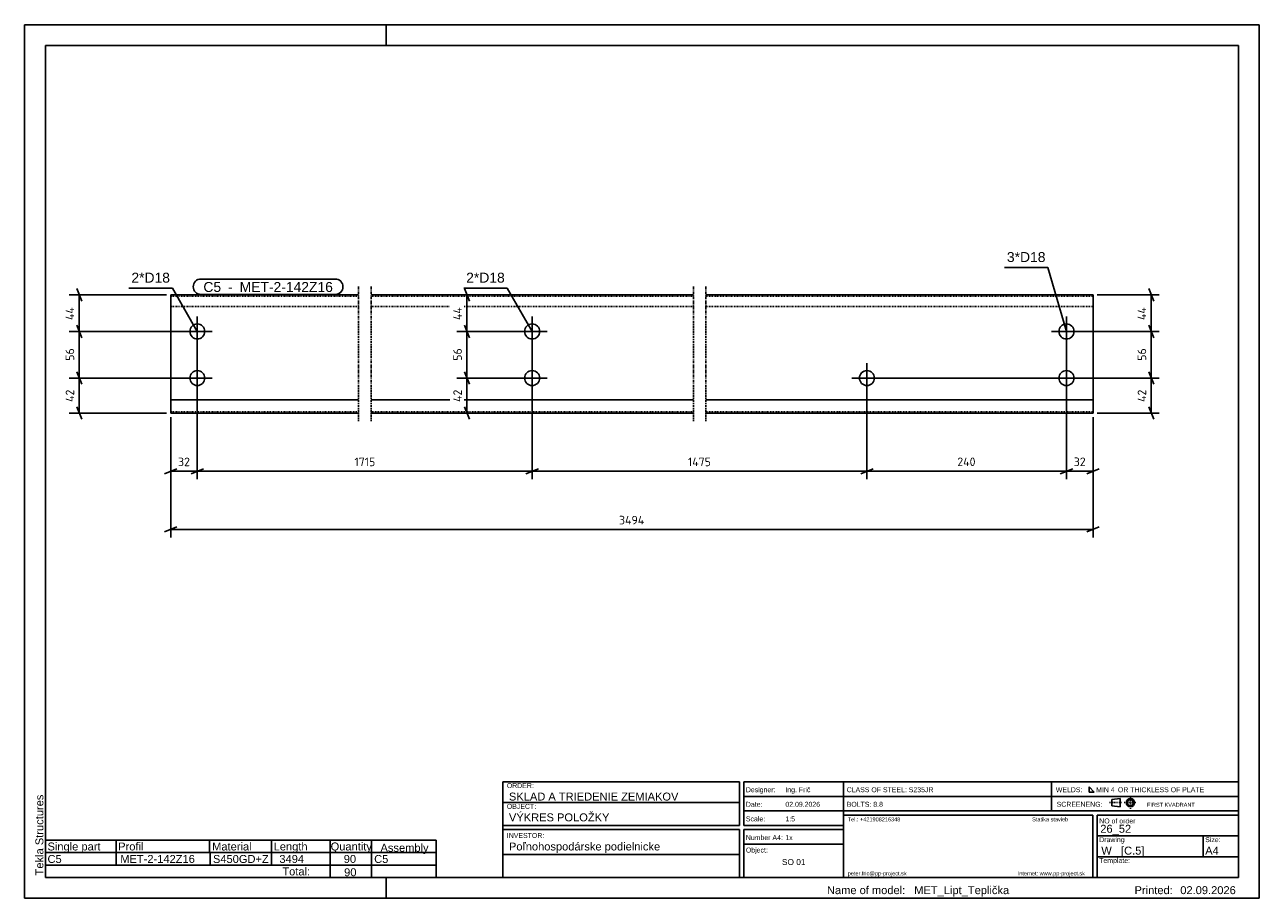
# Model space of a CAD drawing. Header units: millimetres. Extents: x -176 to 1309, y -654 to 396.
import ezdxf

# ---------------------------------------------------------------- set-up
doc = ezdxf.new("R2010")
doc.units = ezdxf.units.MM
doc.linetypes.add('DXK_LINE_DOT1', pattern=[1.8814, 0.9407, -0.9407])
doc.linetypes.add('DXK_LINE_DOT3', pattern=[5.9187, 2.979, -0.9799, 0.9799, -0.9799])
doc.styles.add('Arial', font='ARIAL.TTF', dxfattribs={"height": 0.2})
doc.styles.add('ISOCPEUR', font='ISOCPEUR.TTF', dxfattribs={"height": 0.2})

# ---------------------------------------------------------------- blocks, each defined once
blk = doc.blocks.new('Unknown-1806634-1745')
at = {"color": 7, "linetype": 'Continuous'}
for p, q in [((1309.3, 395.7), (-175.7, 395.7)), ((-175.7, 395.7), (-175.7, -654.3)), ((259.3, 370.7), (259.3, 395.7)), ((1309.3, -654.3), (1309.3, 395.7)), ((1284.3, 370.7), (-150.7, 370.7)), ((-150.7, 370.7), (-150.7, -629.3)), ((1284.3, -629.3), (1284.3, 370.7)), ((-150.7, -629.3), (1284.3, -629.3)), ((259.3, -654.3), (259.3, -629.3)), ((-175.7, -654.3), (1309.3, -654.3))]:
    blk.add_line(p, q, dxfattribs=at)
at = {"color": 174, "linetype": 'Continuous', "style": 'Arial'}
blk.add_text('Tekla Structures', height=9.551, rotation=90, dxfattribs=at).set_placement((-153.2, -626.8))
blk = doc.blocks.new('Bolt-1806634-1255 - 1217')
at = {"color": 136, "linetype": 'Continuous'}
for p, q in [((837.4, -11), (837.4, -47)), ((819.4, -29), (855.4, -29))]:
    blk.add_line(p, q, dxfattribs=at)
blk.add_circle((837.4, -29), 9, dxfattribs=at)
blk = doc.blocks.new('Part-1806634-1252 - 1217')
at = {"color": 7, "linetype": 'DXK_LINE_DOT3'}
for p, q in [((225.8, 81), (225.8, -81)), ((240.9, 81), (240.9, -81)), ((628.6, 81), (628.6, -81)), ((643.6, 81), (643.6, -81))]:
    blk.add_line(p, q, dxfattribs=at)
at = {"color": 3, "linetype": 'Continuous'}
for p, q in [((225.9, 71), (0, 71)), ((0, -71), (0, 71)), ((628.6, 71), (240.9, 71)), ((1109.4, 71), (643.6, 71)), ((1109.4, -55), (1109.4, 71)), ((225.9, -55), (0, -55)), ((628.6, -55), (240.9, -55)), ((1109.4, -55), (643.6, -55)), ((1109.4, -71), (1109.4, -55)), ((0, -71), (225.9, -71)), ((240.9, -71), (628.6, -71)), ((643.6, -71), (1109.4, -71))]:
    blk.add_line(p, q, dxfattribs=at)
at = {"color": 1, "linetype": 'DXK_LINE_DOT1'}
for p, q in [((225.9, 69.4), (0, 69.4)), ((628.6, 69.4), (240.9, 69.4)), ((1109.4, 69.4), (643.6, 69.4)), ((225.9, 57), (0, 57)), ((628.6, 57), (240.9, 57)), ((1109.4, 57), (643.6, 57)), ((225.9, -69.4), (0, -69.4)), ((628.6, -69.4), (240.9, -69.4)), ((1109.4, -69.4), (643.6, -69.4))]:
    blk.add_line(p, q, dxfattribs=at)
blk = doc.blocks.new('Bolt-1806634-1253 - 1217')
at = {"color": 136, "linetype": 'Continuous'}
for p, q in [((1077.4, -11), (1077.4, -47)), ((1059.4, -29), (1095.4, -29))]:
    blk.add_line(p, q, dxfattribs=at)
blk.add_circle((1077.4, -29), 9, dxfattribs=at)
blk = doc.blocks.new('Bolt-1806634-1254 - 1217')
at = {"color": 136, "linetype": 'Continuous'}
for p, q in [((1077.4, 45), (1077.4, 9)), ((1059.4, 27), (1095.4, 27))]:
    blk.add_line(p, q, dxfattribs=at)
blk.add_circle((1077.4, 27), 9, dxfattribs=at)
blk = doc.blocks.new('Bolt-1806634-1256 - 1217')
at = {"color": 136, "linetype": 'Continuous'}
for p, q in [((32, -11), (32, -47)), ((14, -29), (50, -29))]:
    blk.add_line(p, q, dxfattribs=at)
blk.add_circle((32, -29), 9, dxfattribs=at)
blk = doc.blocks.new('Bolt-1806634-1257 - 1217')
at = {"color": 136, "linetype": 'Continuous'}
for p, q in [((32, 45), (32, 9)), ((14, 27), (50, 27))]:
    blk.add_line(p, q, dxfattribs=at)
blk.add_circle((32, 27), 9, dxfattribs=at)
blk = doc.blocks.new('Bolt-1806634-1258 - 1217')
at = {"color": 136, "linetype": 'Continuous'}
for p, q in [((434.7, 45), (434.7, 9)), ((452.7, 27), (416.7, 27))]:
    blk.add_line(p, q, dxfattribs=at)
blk.add_circle((434.7, 27), 9, dxfattribs=at)
blk = doc.blocks.new('Bolt-1806634-1259 - 1217')
at = {"color": 136, "linetype": 'Continuous'}
for p, q in [((434.7, -11), (434.7, -47)), ((452.7, -29), (416.7, -29))]:
    blk.add_line(p, q, dxfattribs=at)
blk.add_circle((434.7, -29), 9, dxfattribs=at)
blk = doc.blocks.new('StraightDimension-1806634-1325 - 1217')
at = {"color": 5, "linetype": 'Continuous'}
for p, q in [((1176.4, 78.5), (1182.4, 63.5)), ((1114.4, 71), (1189, 71)), ((1179.4, 27), (1179.4, 71)), ((1182.4, 19.5), (1176.4, 34.5)), ((1082.4, 27), (1189, 27))]:
    blk.add_line(p, q, dxfattribs=at)
at = {"color": 0}
blk.add_wipeout([(1175.7, 59.7), (1158.9, 59.7), (1158.9, 38.3), (1175.7, 38.3)], dxfattribs=at)
at = {"color": 5, "style": 'ISOCPEUR'}
blk.add_text('44', height=10.31, rotation=90.0002, dxfattribs=at).set_placement((1173.3, 40.7))
blk = doc.blocks.new('StraightDimension-1806634-1314 - 1217')
at = {"color": 5, "linetype": 'Continuous'}
for p, q in [((27, -29), (-122.1, -29)), ((-113, -21.5), (-107, -36.5)), ((-110, -71), (-110, -29)), ((-5, -71), (-122.1, -71)), ((-107, -78.5), (-113, -63.5))]:
    blk.add_line(p, q, dxfattribs=at)
at = {"color": 0}
blk.add_wipeout([(-113.8, -39.9), (-130.6, -39.9), (-130.6, -60.1), (-113.8, -60.1)], dxfattribs=at)
at = {"color": 5, "style": 'ISOCPEUR'}
blk.add_text('42', height=10.31, rotation=90.0002, dxfattribs=at).set_placement((-116.1, -57.7))
blk = doc.blocks.new('StraightDimension-1806634-1265 - 1217')
at = {"color": 5, "linetype": 'Continuous'}
for p, q in [((1077.4, 22), (1077.4, -150.6)), ((1109.4, -76), (1109.4, -150.6)), ((1069.9, -144), (1084.9, -138)), ((1077.4, -141), (1109.4, -141)), ((1116.9, -138), (1101.9, -144))]:
    blk.add_line(p, q, dxfattribs=at)
at = {"color": 0}
blk.add_wipeout([(1103.1, -137.2), (1103.1, -120.4), (1083.8, -120.4), (1083.8, -137.2)], dxfattribs=at)
at = {"color": 5, "style": 'ISOCPEUR'}
blk.add_text('32', height=10.31, dxfattribs=at).set_placement((1086.2, -134.8))
blk = doc.blocks.new('StraightDimension-1806634-1266 - 1217')
at = {"color": 5, "linetype": 'Continuous'}
for p, q in [((1077.4, 22), (1077.4, -150.6)), ((837.4, -34), (837.4, -150.6)), ((844.9, -138), (829.9, -144)), ((837.4, -141), (1077.4, -141)), ((1069.9, -144), (1084.9, -138))]:
    blk.add_line(p, q, dxfattribs=at)
at = {"color": 0}
blk.add_wipeout([(971.2, -137.2), (971.2, -120.4), (943.7, -120.4), (943.7, -137.2)], dxfattribs=at)
at = {"color": 5, "style": 'ISOCPEUR'}
blk.add_text('240', height=10.31, dxfattribs=at).set_placement((946.1, -134.8))
blk = doc.blocks.new('StraightDimension-1806634-1267 - 1217')
at = {"color": 5, "linetype": 'Continuous'}
for p, q in [((434.7, 22), (434.7, -150.6)), ((837.4, -34), (837.4, -150.6)), ((442.2, -138), (427.2, -144)), ((434.7, -141), (837.4, -141)), ((829.9, -144), (844.9, -138))]:
    blk.add_line(p, q, dxfattribs=at)
at = {"color": 0}
blk.add_wipeout([(652.4, -137.3), (652.4, -120.5), (619.7, -120.5), (619.7, -137.3)], dxfattribs=at)
at = {"color": 5, "style": 'ISOCPEUR'}
blk.add_text('1475', height=10.31, dxfattribs=at).set_placement((622.1, -134.9))
blk = doc.blocks.new('StraightDimension-1806634-1268 - 1217')
at = {"color": 5, "linetype": 'Continuous'}
for p, q in [((32, 22), (32, -150.6)), ((434.7, 22), (434.7, -150.6)), ((39.5, -138), (24.5, -144)), ((32, -141), (434.7, -141)), ((427.2, -144), (442.2, -138))]:
    blk.add_line(p, q, dxfattribs=at)
at = {"color": 0}
blk.add_wipeout([(248.1, -137.3), (248.1, -120.5), (218.6, -120.5), (218.6, -137.3)], dxfattribs=at)
at = {"color": 5, "style": 'ISOCPEUR'}
blk.add_text('1715', height=10.31, dxfattribs=at).set_placement((221, -134.9))
blk = doc.blocks.new('StraightDimension-1806634-1326 - 1217')
at = {"color": 5, "linetype": 'Continuous'}
for p, q in [((1176.4, 34.5), (1182.4, 19.5)), ((1082.4, 27), (1189, 27)), ((1179.4, -29), (1179.4, 27)), ((842.4, -29), (1189, -29)), ((1182.4, -36.5), (1176.4, -21.5))]:
    blk.add_line(p, q, dxfattribs=at)
at = {"color": 0}
blk.add_wipeout([(1175.7, 8.6), (1158.9, 8.6), (1158.9, -10.6), (1175.7, -10.6)], dxfattribs=at)
at = {"color": 5, "style": 'ISOCPEUR'}
blk.add_text('56', height=10.31, rotation=90.0002, dxfattribs=at).set_placement((1173.3, -8.2))
blk = doc.blocks.new('StraightDimension-1806634-1269 - 1217')
at = {"color": 5, "linetype": 'Continuous'}
for p, q in [((32, 22), (32, -150.6)), ((0, -76), (0, -150.6)), ((-7.5, -144), (7.5, -138)), ((0, -141), (32, -141)), ((39.5, -138), (24.5, -144))]:
    blk.add_line(p, q, dxfattribs=at)
at = {"color": 0}
blk.add_wipeout([(25.6, -137.3), (25.6, -120.5), (6.4, -120.5), (6.4, -137.3)], dxfattribs=at)
at = {"color": 5, "style": 'ISOCPEUR'}
blk.add_text('32', height=10.31, dxfattribs=at).set_placement((8.8, -134.9))
blk = doc.blocks.new('StraightDimension-1806634-1294 - 1217')
at = {"color": 5, "linetype": 'Continuous'}
for p, q in [((0, -76), (0, -220.6)), ((1109.4, -76), (1109.4, -220.6)), ((7.5, -208), (-7.5, -214)), ((0, -211), (1109.4, -211)), ((1101.9, -214), (1116.9, -208))]:
    blk.add_line(p, q, dxfattribs=at)
at = {"color": 0}
blk.add_wipeout([(572.6, -207.3), (572.6, -190.5), (536.8, -190.5), (536.8, -207.3)], dxfattribs=at)
at = {"color": 5, "style": 'ISOCPEUR'}
blk.add_text('3494', height=10.31, dxfattribs=at).set_placement((539.2, -204.9))
blk = doc.blocks.new('StraightDimension-1806634-1299 - 1217')
at = {"color": 5, "linetype": 'Continuous'}
for p, q in [((353.3, 78.5), (359.3, 63.5)), ((429.7, 71), (344.2, 71)), ((356.3, 27), (356.3, 71)), ((359.3, 19.5), (353.3, 34.5)), ((429.7, 27), (344.2, 27))]:
    blk.add_line(p, q, dxfattribs=at)
at = {"color": 0}
blk.add_wipeout([(352.6, 59.7), (335.8, 59.7), (335.8, 38.3), (352.6, 38.3)], dxfattribs=at)
at = {"color": 5, "style": 'ISOCPEUR'}
blk.add_text('44', height=10.31, rotation=90.0002, dxfattribs=at).set_placement((350.2, 40.7))
blk = doc.blocks.new('StraightDimension-1806634-1300 - 1217')
at = {"color": 5, "linetype": 'Continuous'}
for p, q in [((353.3, 34.5), (359.3, 19.5)), ((429.7, 27), (344.2, 27)), ((356.3, -29), (356.3, 27)), ((429.7, -29), (344.2, -29)), ((359.3, -36.5), (353.3, -21.5))]:
    blk.add_line(p, q, dxfattribs=at)
at = {"color": 0}
blk.add_wipeout([(352.6, 8.6), (335.8, 8.6), (335.8, -10.6), (352.6, -10.6)], dxfattribs=at)
at = {"color": 5, "style": 'ISOCPEUR'}
blk.add_text('56', height=10.31, rotation=90.0002, dxfattribs=at).set_placement((350.2, -8.2))
blk = doc.blocks.new('StraightDimension-1806634-1301 - 1217')
at = {"color": 5, "linetype": 'Continuous'}
for p, q in [((429.7, -29), (344.2, -29)), ((353.3, -21.5), (359.3, -36.5)), ((356.3, -71), (356.3, -29)), ((429.7, -71), (344.2, -71)), ((359.3, -78.5), (353.3, -63.5))]:
    blk.add_line(p, q, dxfattribs=at)
at = {"color": 0}
blk.add_wipeout([(352.6, -39.9), (335.8, -39.9), (335.8, -60.1), (352.6, -60.1)], dxfattribs=at)
at = {"color": 5, "style": 'ISOCPEUR'}
blk.add_text('42', height=10.31, rotation=90.0002, dxfattribs=at).set_placement((350.2, -57.7))
blk = doc.blocks.new('StraightDimension-1806634-1312 - 1217')
at = {"color": 5, "linetype": 'Continuous'}
for p, q in [((-113, 78.5), (-107, 63.5)), ((-5, 71), (-122.2, 71)), ((-110, 27), (-110, 71)), ((-107, 19.5), (-113, 34.5)), ((27, 27), (-122.2, 27))]:
    blk.add_line(p, q, dxfattribs=at)
at = {"color": 0}
blk.add_wipeout([(-113.8, 59.7), (-130.6, 59.7), (-130.6, 38.3), (-113.8, 38.3)], dxfattribs=at)
at = {"color": 5, "style": 'ISOCPEUR'}
blk.add_text('44', height=10.31, rotation=90.0002, dxfattribs=at).set_placement((-116.1, 40.7))
blk = doc.blocks.new('StraightDimension-1806634-1313 - 1217')
at = {"color": 5, "linetype": 'Continuous'}
for p, q in [((-113, 34.5), (-107, 19.5)), ((27, 27), (-122.1, 27)), ((-110, -29), (-110, 27)), ((27, -29), (-122.1, -29)), ((-107, -36.5), (-113, -21.5))]:
    blk.add_line(p, q, dxfattribs=at)
at = {"color": 0}
blk.add_wipeout([(-113.8, 8.6), (-130.6, 8.6), (-130.6, -10.6), (-113.8, -10.6)], dxfattribs=at)
at = {"color": 5, "style": 'ISOCPEUR'}
blk.add_text('56', height=10.31, rotation=90.0002, dxfattribs=at).set_placement((-116.1, -8.2))
blk = doc.blocks.new('StraightDimension-1806634-1327 - 1217')
at = {"color": 5, "linetype": 'Continuous'}
for p, q in [((842.4, -29), (1189, -29)), ((1176.4, -21.5), (1182.4, -36.5)), ((1179.4, -71), (1179.4, -29)), ((1114.4, -71), (1189, -71)), ((1182.4, -78.5), (1176.4, -63.5))]:
    blk.add_line(p, q, dxfattribs=at)
at = {"color": 0}
blk.add_wipeout([(1175.7, -39.9), (1158.9, -39.9), (1158.9, -60.1), (1175.7, -60.1)], dxfattribs=at)
at = {"color": 5, "style": 'ISOCPEUR'}
blk.add_text('42', height=10.31, rotation=90.0002, dxfattribs=at).set_placement((1173.3, -57.7))
blk = doc.blocks.new('Unknown-1806634-1794')
at = {"color": 174, "linetype": 'Continuous'}
for p, q in [((399.3, -514.3), (684.3, -514.3)), ((399.3, -514.3), (399.3, -629.3)), ((684.3, -566.8), (684.3, -514.3)), ((689.3, -514.3), (809.3, -514.3)), ((689.3, -514.3), (689.3, -566.8)), ((809.3, -514.3), (809.3, -629.3)), ((689.3, -531.8), (809.3, -531.8)), ((399.3, -539.3), (684.3, -539.3)), ((689.3, -549.3), (809.3, -549.3)), ((399.3, -566.8), (684.3, -566.8)), ((399.3, -571.8), (684.3, -571.8)), ((684.3, -571.8), (684.3, -629.3)), ((689.3, -566.8), (809.3, -566.8)), ((689.3, -571.8), (809.3, -571.8)), ((689.3, -629.3), (689.3, -571.8)), ((689.3, -589.3), (809.3, -589.3)), ((399.3, -601.8), (684.3, -601.8)), ((399.3, -629.3), (684.3, -629.3)), ((689.3, -629.3), (809.3, -629.3))]:
    blk.add_line(p, q, dxfattribs=at)
at = {"color": 174, "style": 'Arial'}
for s, p in [('ORDER:', (404.3, -521.8)), ('Designer:', (691.8, -526.8)), ('OBJECT:', (404.3, -546.8)), ('Date:', (691.8, -544.3)), ('Scale:', (691.8, -561.8)), ('INVESTOR:', (404.3, -581.8))]:
    blk.add_text(s, height=5.97, dxfattribs=at).set_placement(p)
at = {"color": 1, "style": 'Arial'}
for s, height, p in [('Ing. Frič', 5.97, (739.3, -526.8)), ('SKLAD A TRIEDENIE ZEMIAKOV', 9.551, (406.8, -536.8)), ('VÝKRES POLOŽKY', 9.551, (406.8, -561.8)), ('Poľnohospodárske podielnicke', 9.551, (406.8, -596.8))]:
    blk.add_text(s, height=height, dxfattribs=at).set_placement(p)
at = {"color": 1, "linetype": 'Continuous', "style": 'Arial'}
for s, height, p in [('02.09.2026', 5.97, (739.3, -544.3)), ('1:5', 5.97, (739.3, -561.8)), ('1x', 5.97, (739.3, -584.3)), ('SO 01', 7.16, (735.2, -614.3))]:
    blk.add_text(s, height=height, dxfattribs=at).set_placement(p)
at = {"color": 174, "linetype": 'Continuous', "style": 'Arial'}
for s, p in [('Number A4:', (691.8, -584.3)), ('Object:', (691.8, -599.3))]:
    blk.add_text(s, height=5.97, dxfattribs=at).set_placement(p)
blk = doc.blocks.new('Unknown-1806634-1792')
at = {"color": 174, "linetype": 'Continuous'}
for p, q in [((809.3, -629.3), (809.3, -514.3)), ((809.3, -514.3), (1284.3, -514.3)), ((1284.3, -629.3), (1284.3, -514.3)), ((809.3, -531.8), (1284.3, -531.8)), ((809.3, -549.3), (1284.3, -549.3)), ((809.3, -554.3), (1109.3, -554.3)), ((1109.3, -554.3), (1109.3, -629.3)), ((1114.3, -554.3), (1114.3, -629.3)), ((1114.3, -554.3), (1284.3, -554.3)), ((1114.3, -579.3), (1284.3, -579.3)), ((1114.3, -604.3), (1284.3, -604.3)), ((809.3, -629.3), (1284.3, -629.3))]:
    blk.add_line(p, q, dxfattribs=at)
at = {"color": 174, "linetype": 'Continuous', "style": 'Arial'}
for s, height, p in [('NO of order', 5.969, (1116.8, -564.3)), ('Template:', 5.97, (1116.8, -611.8))]:
    blk.add_text(s, height=height, dxfattribs=at).set_placement(p)
at = {"color": 1, "style": 'Arial'}
blk.add_text('26_52', height=9.55, dxfattribs=at).set_placement((1118.1, -575.5))
at = {"color": 174, "style": 'Arial'}
blk.add_text('Drawing', height=5.97, dxfattribs=at).set_placement((1116.8, -586.8))
at = {"color": 1, "linetype": 'Continuous', "style": 'Arial'}
blk.add_text('W   [C.5]', height=9.55, dxfattribs=at).set_placement((1119.3, -601.8))
blk = doc.blocks.new('Unknown-1806634-1793')
at = {"color": 174, "linetype": 'Continuous'}
for p, q in [((1059.3, -514.3), (1059.3, -549.3)), ((1104.7, -520.4), (1104.7, -526.7)), ((1110.9, -526.7), (1104.7, -520.4)), ((1104.7, -526.7), (1110.9, -526.7))]:
    blk.add_line(p, q, dxfattribs=at)
at = {"color": 7, "linetype": 'Continuous'}
for p, q in [((1131.9, -535.5), (1141.8, -534.3)), ((1141.8, -534.3), (1141.8, -544.3)), ((1131.9, -543), (1131.9, -535.5)), ((1131.9, -543), (1141.8, -544.3))]:
    blk.add_line(p, q, dxfattribs=at)
at = {"color": 7, "linetype": 'DXK_LINE_DOT1'}
for p, q in [((1154.3, -546.8), (1154.3, -531.8)), ((1129.3, -539.3), (1144.3, -539.3)), ((1146.8, -539.3), (1161.8, -539.3))]:
    blk.add_line(p, q, dxfattribs=at)
at = {"color": 7, "linetype": 'Continuous'}
for radius in [5, 3.75]:
    blk.add_circle((1154.3, -539.3), radius, dxfattribs=at)
at = {"color": 174, "style": 'Arial'}
for s, height, p in [('CLASS OF STEEL: S235JR', 5.969, (813.1, -526.8)), ('WELDS:', 5.97, (1064.6, -526.8)), ('MIN 4', 5.97, (1113.1, -526.8)), ('OR THICKLESS OF PLATE', 5.969, (1139.3, -526.8)), ('BOLTS: 8.8 ', 5.969, (813.1, -544.3)), ('SCREENENG:', 5.97, (1065.6, -544.3))]:
    blk.add_text(s, height=height, dxfattribs=at).set_placement(p)
at = {"color": 174, "linetype": 'Continuous', "style": 'Arial'}
blk.add_text('FIRST KVADRANT', height=4.775, dxfattribs=at).set_placement((1174.3, -544.3))
blk = doc.blocks.new('Unknown-1806634-1795')
at = {"color": 1, "style": 'Arial'}
for s, height, p in [('MET_Lipt_Teplička', 9.551, (894.3, -649.3)), ('02.09.2026', 9.55, (1214.3, -649.3))]:
    blk.add_text(s, height=height, dxfattribs=at).set_placement(p)
at = {"color": 174, "style": 'Arial'}
for s, height, p in [('Name of model:', 9.551, (789.3, -649.3)), ('Printed:', 9.55, (1159.3, -649.3))]:
    blk.add_text(s, height=height, dxfattribs=at).set_placement(p)
blk = doc.blocks.new('Unknown-1806634-1796')
at = {"color": 174, "style": 'Arial'}
for s, p in [('Tel.: +421908216348', (814.3, -561.8)), ('Statika stavieb', (1036.1, -561.8)), ('peter.fric@pp-project.sk', (814.3, -626.8)), ('Internet: www.pp-project.sk', (1018.8, -626.8))]:
    blk.add_text(s, height=4.775, dxfattribs=at).set_placement(p)
blk = doc.blocks.new('Unknown-1806634-1798')
at = {"color": 174, "linetype": 'Continuous'}
blk.add_line((1241.8, -579.3), (1241.8, -604.3), dxfattribs=at)
at = {"color": 1, "style": 'Arial'}
blk.add_text('A4', height=9.55, dxfattribs=at).set_placement((1244.3, -601.8))
at = {"color": 174, "style": 'Arial'}
blk.add_text('Size:', height=5.97, dxfattribs=at).set_placement((1244.3, -586.8))
blk = doc.blocks.new('Unknown-1806634-1799')
at = {"color": 2, "linetype": 'Continuous'}
for p, q in [((-150.7, -584.3), (-150.7, -599.3)), ((-150.7, -614.3), (-150.7, -629.3))]:
    blk.add_line(p, q, dxfattribs=at)
at = {"color": 174, "linetype": 'Continuous'}
for p, q in [((-150.7, -584.3), (319.3, -584.3)), ((-65.7, -584.3), (-65.7, -599.3)), ((46.8, -584.3), (46.8, -599.3)), ((121.3, -584.3), (121.3, -599.3)), ((191.8, -584.3), (191.8, -599.3)), ((241.3, -584.3), (241.3, -599.3)), ((319.3, -584.3), (319.3, -599.3)), ((-150.7, -599.3), (319.3, -599.3)), ((-150.7, -599.3), (-150.7, -614.3)), ((-65.7, -599.3), (-65.7, -614.3)), ((47.3, -599.3), (47.3, -614.3)), ((121.3, -599.3), (121.3, -614.3)), ((191.8, -599.3), (191.8, -614.3)), ((241.3, -599.3), (241.3, -614.3)), ((319.3, -599.3), (319.3, -614.3)), ((-150.7, -614.3), (319.3, -614.3)), ((191.8, -614.3), (191.8, -629.3)), ((241.3, -614.3), (241.3, -629.3)), ((319.3, -614.3), (319.3, -629.3)), ((-150.7, -629.3), (319.3, -629.3))]:
    blk.add_line(p, q, dxfattribs=at)
at = {"color": 7, "linetype": 'Continuous'}
blk.add_line((31.8, -584.3), (31.8, -584.3), dxfattribs=at)
at = {"color": 174, "linetype": 'Continuous', "style": 'Arial'}
for s, height, p in [('Single part', 9.551, (-148.2, -596.8)), ('Profil', 9.55, (-63.2, -596.8)), ('Material', 9.55, (49.8, -596.8)), ('Length', 9.55, (123.8, -596.8)), ('Quantity', 9.55, (192.3, -596.8)), ('Assembly', 9.55, (252.3, -598.3)), ('Total:', 9.55, (134.3, -626.8))]:
    blk.add_text(s, height=height, dxfattribs=at).set_placement(p)
at = {"color": 1, "linetype": 'Continuous', "style": 'Arial'}
for s, height, p in [('C5', 9.55, (-148.2, -611.8)), ('MET-2-142Z16', 9.551, (-60.7, -611.8)), ('S450GD+Z', 9.55, (50.8, -611.8)), ('3494', 9.55, (130.7, -611.8)), ('90', 9.55, (208.1, -611.8)), ('C5', 9.55, (244.7, -611.8)), ('90', 9.55, (208.6, -627.8))]:
    blk.add_text(s, height=height, dxfattribs=at).set_placement(p)
blk = doc.blocks.new('Mark-1806634-1339 - 1217')
at = {"color": 0}
blk.add_wipeout([(60.6, 74.5), (60.6, 87), (39.3, 87), (39.3, 74.5)], dxfattribs=at)
blk.add_wipeout([(60.6, 74.5), (60.6, 87), (39.3, 87), (39.3, 74.5)], dxfattribs=at)
at = {"color": 136, "linetype": 'Continuous'}
blk.add_arc((36.3, 80.8), 9.25, 90, 270, dxfattribs=at)
at = {"color": 0}
blk.add_wipeout([(79.1, 74.5), (79.1, 87), (64.3, 87), (64.3, 74.5)], dxfattribs=at)
blk.add_wipeout([(79.1, 74.5), (79.1, 87), (64.3, 87), (64.3, 74.5)], dxfattribs=at)
at = {"color": 1, "style": 'Arial'}
blk.add_text('C5', height=11.94, dxfattribs=at).set_placement((39.3, 74.5))
at = {"color": 2, "style": 'Arial'}
blk.add_text(' - ', height=11.94, dxfattribs=at).set_placement((64.3, 74.5))
at = {"color": 0}
blk.add_wipeout([(194.9, 74.5), (194.9, 87), (82.9, 87), (82.9, 74.5)], dxfattribs=at)
blk.add_wipeout([(194.9, 74.5), (194.9, 87), (82.9, 87), (82.9, 74.5)], dxfattribs=at)
at = {"color": 136, "linetype": 'Continuous'}
for p, q in [((36.3, 90), (197.9, 90)), ((36.3, 71.5), (197.9, 71.5))]:
    blk.add_line(p, q, dxfattribs=at)
blk.add_arc((197.9, 80.8), 9.25, 270, 90, dxfattribs=at)
at = {"color": 2, "style": 'Arial'}
blk.add_text('MET-2-142Z16', height=11.938, dxfattribs=at).set_placement((82.9, 74.5))
blk = doc.blocks.new('MarkSet-1806634-1349 - 1217')
at = {"color": 0}
blk.add_wipeout([(1052.1, 110.5), (1052.1, 123), (1005.8, 123), (1005.8, 110.5)], dxfattribs=at)
blk.add_wipeout([(1052.1, 110.5), (1052.1, 123), (1005.8, 123), (1005.8, 110.5)], dxfattribs=at)
at = {"color": 136, "linetype": 'Continuous'}
for p in [(1002.8, 103.8), (1077.4, 27)]:
    blk.add_line(p, (1055.1, 103.8), dxfattribs=at)
at = {"color": 1, "style": 'Arial'}
blk.add_text('3*D18', height=11.94, dxfattribs=at).set_placement((1005.8, 110.5))
blk = doc.blocks.new('MarkSet-1806634-1355 - 1217')
at = {"color": 0}
blk.add_wipeout([(-1, 85.7), (-1, 98.2), (-47.3, 98.2), (-47.3, 85.7)], dxfattribs=at)
blk.add_wipeout([(-1, 85.7), (-1, 98.2), (-47.3, 98.2), (-47.3, 85.7)], dxfattribs=at)
at = {"color": 136, "linetype": 'Continuous'}
for p in [(-50.3, 79), (32, 27)]:
    blk.add_line(p, (2, 79), dxfattribs=at)
at = {"color": 1, "style": 'Arial'}
blk.add_text('2*D18', height=11.94, dxfattribs=at).set_placement((-47.3, 85.7))
blk = doc.blocks.new('MarkSet-1806634-1360 - 1217')
at = {"color": 0}
blk.add_wipeout([(401.7, 85.7), (401.7, 98.2), (355.4, 98.2), (355.4, 85.7)], dxfattribs=at)
blk.add_wipeout([(401.7, 85.7), (401.7, 98.2), (355.4, 98.2), (355.4, 85.7)], dxfattribs=at)
at = {"color": 136, "linetype": 'Continuous'}
for p in [(352.4, 79), (434.7, 27)]:
    blk.add_line(p, (404.7, 79), dxfattribs=at)
at = {"color": 1, "style": 'Arial'}
blk.add_text('2*D18', height=11.94, dxfattribs=at).set_placement((355.4, 85.7))

msp = doc.modelspace()

# ---------------------------------------------------------------- block references
for name in ['Unknown-1806634-1745', 'Part-1806634-1252 - 1217', 'Bolt-1806634-1257 - 1217', 'Bolt-1806634-1258 - 1217', 'Bolt-1806634-1254 - 1217', 'Bolt-1806634-1256 - 1217', 'Bolt-1806634-1259 - 1217', 'Bolt-1806634-1255 - 1217', 'Bolt-1806634-1253 - 1217', 'Unknown-1806634-1794', 'Unknown-1806634-1792', 'Unknown-1806634-1793', 'Unknown-1806634-1796', 'Unknown-1806634-1799', 'Unknown-1806634-1798', 'Unknown-1806634-1795']:
    msp.add_blockref(name, (0, 0))

# ---------------------------------------------------------------- next in the draw order: block references
for name in ['StraightDimension-1806634-1325 - 1217', 'StraightDimension-1806634-1314 - 1217']:
    msp.add_blockref(name, (0, 0))

# ---------------------------------------------------------------- next in the draw order: block references
msp.add_blockref('StraightDimension-1806634-1265 - 1217', (0, 0))

# ---------------------------------------------------------------- next in the draw order: block references
msp.add_blockref('StraightDimension-1806634-1266 - 1217', (0, 0))

# ---------------------------------------------------------------- next in the draw order: block references
msp.add_blockref('StraightDimension-1806634-1267 - 1217', (0, 0))

# ---------------------------------------------------------------- next in the draw order: block references
for name in ['StraightDimension-1806634-1326 - 1217', 'StraightDimension-1806634-1268 - 1217']:
    msp.add_blockref(name, (0, 0))

# ---------------------------------------------------------------- next in the draw order: block references
for name in ['MarkSet-1806634-1349 - 1217', 'StraightDimension-1806634-1299 - 1217', 'StraightDimension-1806634-1269 - 1217']:
    msp.add_blockref(name, (0, 0))

# ---------------------------------------------------------------- next in the draw order: block references
for name in ['StraightDimension-1806634-1312 - 1217', 'StraightDimension-1806634-1300 - 1217', 'StraightDimension-1806634-1294 - 1217']:
    msp.add_blockref(name, (0, 0))

# ---------------------------------------------------------------- next in the draw order: block references
for name in ['Mark-1806634-1339 - 1217', 'MarkSet-1806634-1360 - 1217', 'StraightDimension-1806634-1313 - 1217', 'StraightDimension-1806634-1301 - 1217', 'StraightDimension-1806634-1327 - 1217']:
    msp.add_blockref(name, (0, 0))

# ---------------------------------------------------------------- next in the draw order: block references
msp.add_blockref('MarkSet-1806634-1355 - 1217', (0, 0))

doc.saveas('drawing.dxf')
